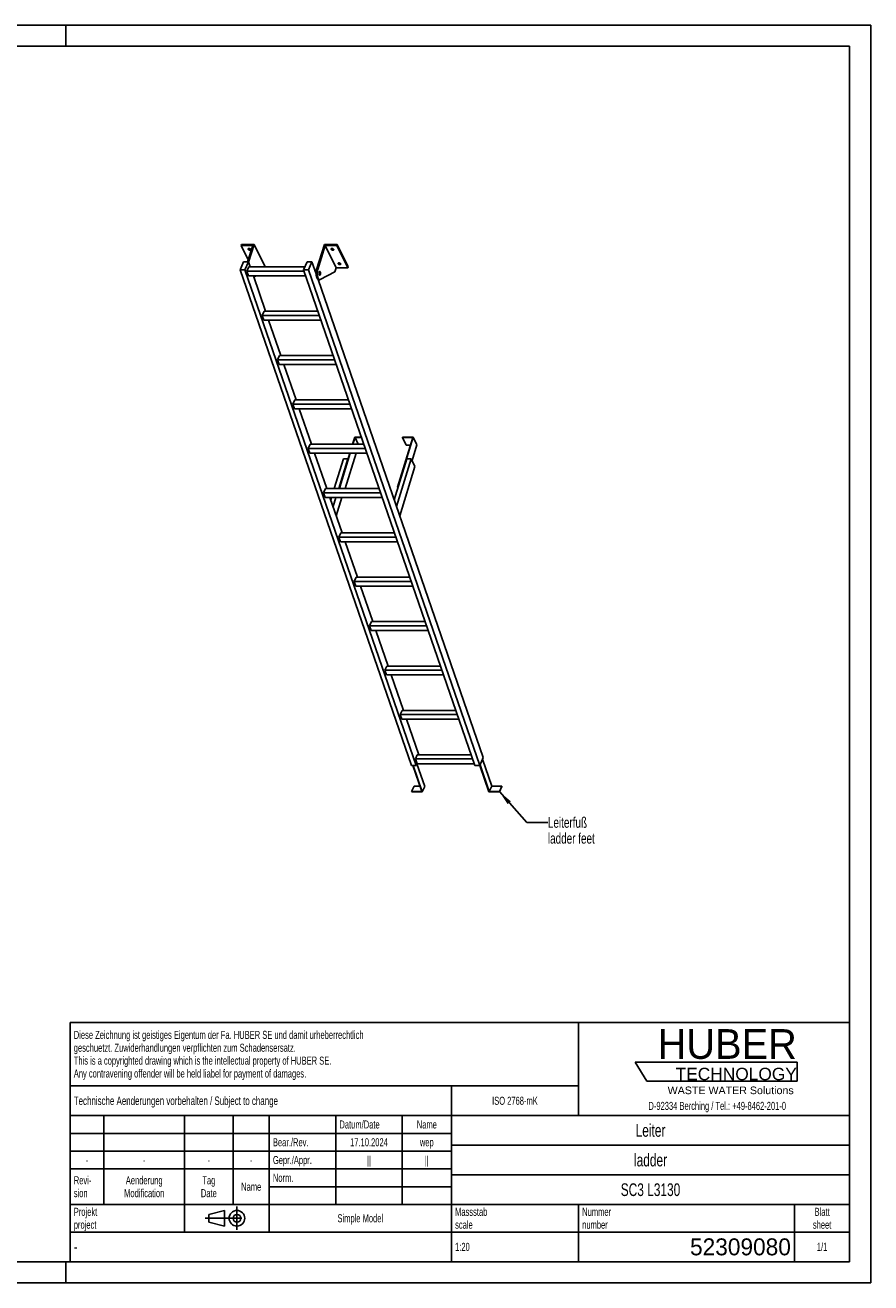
# Model space of a CAD drawing. Header units: millimetres. Extents: x 0 to 8400, y 0 to 5940.
# Tile 2 of 2: x 4408 to 8400, y 0 to 5940. Entities that reach past the tile are written whole.
import ezdxf

# ---------------------------------------------------------------- set-up
doc = ezdxf.new("R2010")
doc.units = ezdxf.units.MM
doc.header["$LTSCALE"] = 462
doc.linetypes.add('CENTER', pattern=[0.6, 0.375, -0.075, 0.075, -0.075])
doc.layers.get('0').update_dxf_attribs({"linetype": 'CONTINUOUS'})
for name, color, linetype in [('005_AXIS', 7, 'CONTINUOUS'), ('053_NOTES', 7, 'CONTINUOUS'), ('HUBER_Logo_BL1', 7, 'CONTINUOUS')]:
    doc.layers.add(name, color=color, linetype=linetype)
doc.styles.get("Standard").update_dxf_attribs({"font": 'txt', "width": 0.7})
doc.styles.add('TEXTSTYLE_2', font='txt')
doc.styles.add('TEXTSTYLE_3', font='arial.ttf')
doc.styles.add('TEXTSTYLE_5', font='txt', dxfattribs={"width": 0.8})
doc.styles.add('TEXTSTYLE_6', font='txt')
doc.dimstyles.get("Standard").update_dxf_attribs({"dimtxt": 50, "dimasz": 70, "dimexe": 2, "dimexo": 1, "dimtad": 1, "dimtxsty": 'Standard', "dimblk": '_FILLED', "dimblk1": '_FILLED', "dimblk2": '_FILLED', "dimcen": 0.09, "dimazin": 2, "dimtol": 1, "dimtp": 0.01, "dimtm": 0.01, "dimtfac": 1, "dimtofl": 0, "dimtmove": 0, "dimatfit": 3, "dimldrblk": '_FILLED', "dimfxl": 1, "dimtolj": 1, "dimarcsym": 0})

# ---------------------------------------------------------------- blocks, each defined once
blk = doc.blocks.new('HUBER_LOGO_BL1', base_point=(7675, 1007.5))
at = {"layer": 'HUBER_Logo_BL1', "color": 5, "linetype": 'Continuous'}
for p, q in [((8052.9, 1042), (7287.9, 1042)), ((7287.9, 1042), (7341.9, 952)), ((8052.9, 1042), (8052.9, 952)), ((7341.9, 952), (8052.9, 952))]:
    blk.add_line(p, q, dxfattribs=at)
at = {"layer": 'HUBER_Logo_BL1', "color": 2, "linetype": 'Continuous', "attachment_point": 3, "line_spacing_factor": 0.78}
for s, insert, char_height, width, style in [('HUBER\\P\\fArial;\\H58.5;TECHNOLOGY ', (8050.7, 1198.2), 140.4, 775.343, 'TEXTSTYLE_2'), ('WASTE WATER Solutions', (8036, 927.2), 36, 594.067, 'TEXTSTYLE_3')]:
    blk.add_mtext(s, dxfattribs=dict(at, insert=insert, char_height=char_height, width=width, style=style))
at = {"layer": 'HUBER_Logo_BL1', "color": 2, "linetype": 'Continuous', "insert": (7675, 854.8), "char_height": 38, "width": 1621.786, "attachment_point": 2, "line_spacing_factor": 0.96}
blk.add_mtext('D-92334 Berching / Tel.: +49-8462-201-0', dxfattribs=at)
blk = doc.blocks.new('PROJEKTIONSMETHODE_1_BL2', base_point=(5360, 305))
at = {"color": 2, "linetype": 'CENTER'}
for p, q in [((5407.7, 360), (5407.7, 250)), ((5257.3, 305), (5462.7, 305))]:
    blk.add_line(p, q, dxfattribs=at)
at = {"color": 2, "linetype": 'Continuous'}
for p, q in [((5275.7, 323.3), (5349, 341.7)), ((5275.7, 286.7), (5275.7, 323.3)), ((5349, 268.3), (5349, 341.7)), ((5275.7, 286.7), (5349, 268.3))]:
    blk.add_line(p, q, dxfattribs=at)
for radius in [36.7, 18.3]:
    blk.add_circle((5407.7, 305), radius, dxfattribs=at)
blk = doc.blocks.new('*T11')
at = {"color": 3, "linetype": 'Continuous'}
for p, q in [((0, 0), (3680, 0)), ((0, 0), (0, -1130)), ((2400, 0), (2400, -440)), ((3680, 0), (3680, -1130)), ((0, -300), (2400, -300)), ((1800, -300), (1800, -1130)), ((0, -440), (3680, -440)), ((160, -440), (160, -860)), ((540, -440), (540, -990)), ((770, -440), (770, -860)), ((940, -440), (940, -990)), ((1254, -440), (1254, -860)), ((1568, -440), (1568, -860)), ((0, -524), (1800, -524)), ((1800, -580), (3680, -580)), ((0, -608), (1800, -608)), ((0, -692), (1800, -692)), ((1800, -720), (3680, -720)), ((940, -776), (1800, -776)), ((0, -860), (3680, -860)), ((2400, -860), (2400, -1130)), ((3420, -860), (3420, -1130)), ((0, -990), (3680, -990)), ((0, -1130), (3680, -1130))]:
    blk.add_line(p, q, dxfattribs=at)
at = {"color": 2, "linetype": 'Continuous', "line_spacing_factor": 0.96}
for s, insert, char_height, width, attachment_point in [('Diese Zeichnung ist geistiges Eigentum der Fa. HUBER SE und damit urheberrechtlich \\Pgeschuetzt. Zuwiderhandlungen verpflichten zum Schadensersatz.\\PThis is a copyrighted drawing which is the intellectual property of HUBER SE.\\PAny contravening offender will be held liabel for payment of damages.', (17.5, -39.8), 38, 4429.714, 1), ('Technische Aenderungen vorbehalten / Subject to change', (17.5, -350), 40, 3049.524, 1), ('ISO 2768-mK', (2100, -351), 38, 665.905, 2), ('Datum/Date', (1271.5, -463), 38, 584.476, 1), ('Name', (1684, -463), 38, 253.333, 2), ('Leiter', (2740, -480), 60, 480, 2), ('Bear./Rev.', (957.5, -547), 38, 544.667, 1), ('17.10.2024', (1411, -547), 38, 546.476, 2), ('wep', (1684, -547), 38, 199.048, 2), ('-', (80, -631), 38, 68.762, 2), ('-', (350, -631), 38, 68.762, 2), ('-', (655, -631), 38, 68.762, 2), ('-', (855, -631), 38, 68.762, 2), ('Gepr./Appr.', (957.5, -631), 38, 598.952, 1), ('||', (1411, -631), 38, 101.333, 2), ('||', (1684, -631), 38, 101.333, 2), ('ladder', (2740, -620), 60, 502.857, 2), ('Revi-\\Psion', (17.5, -726.6), 38, 276.857, 1), ('Aenderung\\PModification', (350, -726.6), 38, 606.19, 2), ('Tag\\PDate', (655, -726.6), 38, 235.238, 2), ('Name', (855, -757), 38, 253.333, 2), ('Norm. ', (957.5, -715), 38, 351.048, 1), ('SC3 L3130', (2740, -760), 60, 808.571, 2), ('Projekt\\Pproject', (17.5, -875.6), 38, 367.333, 1), ('Massstab\\Pscale', (1817.5, -875.6), 38, 448.762, 1), ('Nummer\\Pnumber', (2417.5, -875.6), 38, 372.762, 1), ('Blatt\\Psheet', (3550, -875.6), 38, 275.048, 2), ('Simple Model', (1370, -906), 38, 656.857, 2), ('1:20', (1817.5, -1041), 38, 204.476, 1), ('1/1', (3550, -1041), 38, 159.238, 2)]:
    blk.add_mtext(s, dxfattribs=dict(at, insert=insert, char_height=char_height, width=width, attachment_point=attachment_point))
for s, insert, char_height, width, attachment_point, style in [('-', (17.5, -1035), 50, 36.667, 1, 'TEXTSTYLE_5'), ('52309080', (3402.5, -1020), 80, 1173.333, 3, 'TEXTSTYLE_6')]:
    blk.add_mtext(s, dxfattribs=dict(at, insert=insert, char_height=char_height, width=width, attachment_point=attachment_point, style=style))
blk = doc.blocks.new('_FILLED')
at = {"color": 0, "linetype": 'ByBlock'}
blk.add_solid([(0, 0), (-1, 0.143), (-1, -0.143)], dxfattribs=at)

msp = doc.modelspace()

# ---------------------------------------------------------------- linework, layer by layer
at = {"color": 7, "linetype": 'Continuous'}
for p, q in [((0, 5940), (8400, 5940)), ((8400, 0), (8400, 5940)), ((5481.99, 4900.078), (5427.647, 4900.078)), ((5481.99, 4900.078), (5458.064, 4822.656)), ((5462.936, 4820.538), (5488.968, 4904.778)), ((5783.998, 4786.496), (5820.55, 4904.778)), ((5824.624, 4900.078), (5789.525, 4786.496)), ((5876.482, 4794.405), (5824.624, 4900.078)), ((5878.967, 4900.078), (5824.624, 4900.078)), ((5422.571, 4784.838), (5439.178, 4822.656)), ((5439.178, 4822.656), (5462.205, 4822.656)), ((5462.205, 4822.656), (5445.598, 4784.838)), ((5470.466, 4798.735), (5462.205, 4822.656)), ((5721.916, 4784.838), (5738.523, 4822.656)), ((5738.523, 4822.656), (5761.55, 4822.656)), ((5761.55, 4822.656), (5744.942, 4784.838)), ((5781.528, 4764.804), (5761.55, 4822.656)), ((6231.279, 2443.004), (5422.571, 4784.838)), ((5445.598, 4784.838), (5422.571, 4784.838)), ((6254.306, 2443.004), (5445.598, 4784.838)), ((5454.698, 4778.831), (5463.439, 4798.735)), ((5723.99, 4778.831), (5454.698, 4778.831)), ((5462.45, 4756.385), (5454.698, 4778.831)), ((5462.45, 4756.385), (5731.741, 4756.385)), ((5728.019, 4798.735), (5463.439, 4798.735)), ((5542.81, 4589.242), (5485.09, 4756.385)), ((5498.517, 4756.385), (5487.128, 4750.485)), ((5540.826, 4799.105), (5540.711, 4798.735)), ((6530.624, 2443.004), (5721.916, 4784.838)), ((5744.942, 4784.838), (5721.916, 4784.838)), ((6553.651, 2443.004), (5744.942, 4784.838)), ((5870.281, 4774.339), (5800.986, 4738.44)), ((5876.482, 4794.405), (5870.281, 4774.339)), ((5876.482, 4794.405), (5930.824, 4794.405)), ((6570.258, 2480.823), (5790.577, 4738.6)), ((5793.15, 4737.848), (5798.676, 4737.848)), ((5527.043, 4569.338), (5535.784, 4589.242)), ((5789.461, 4589.242), (5535.784, 4589.242)), ((5796.335, 4569.338), (5527.043, 4569.338)), ((5534.794, 4546.892), (5527.043, 4569.338)), ((5534.794, 4546.892), (5804.086, 4546.892)), ((5615.155, 4379.749), (5557.435, 4546.892)), ((5599.387, 4359.845), (5608.128, 4379.749)), ((5607.139, 4337.399), (5599.387, 4359.845)), ((5868.679, 4359.845), (5599.387, 4359.845)), ((5607.139, 4337.399), (5876.43, 4337.399)), ((5861.806, 4379.749), (5608.128, 4379.749)), ((5687.499, 4170.256), (5629.779, 4337.399)), ((5680.473, 4170.256), (5671.732, 4150.352)), ((5934.15, 4170.256), (5680.473, 4170.256)), ((5679.483, 4127.906), (5671.732, 4150.352)), ((5941.024, 4150.352), (5671.732, 4150.352)), ((5679.483, 4127.906), (5948.775, 4127.906)), ((5759.844, 3960.763), (5702.124, 4127.906)), ((5963.8, 3993.482), (5953.689, 3960.763)), ((5955.531, 3960.763), (5965.158, 3991.915)), ((5995.196, 3993.482), (5963.8, 3993.482)), ((5965.158, 3991.915), (5995.737, 3991.915)), ((5965.158, 3991.915), (5980.445, 3960.763)), ((6237.792, 3991.915), (6165.656, 3758.484)), ((6167.498, 3758.484), (6240.118, 3993.482)), ((6189.46, 3993.482), (6188.976, 3991.915)), ((6188.976, 3991.915), (6206.363, 3956.483)), ((6188.976, 3991.915), (6237.792, 3991.915)), ((6240.118, 3993.482), (6189.46, 3993.482)), ((6240.118, 3993.482), (6257.505, 3958.05)), ((5752.817, 3960.763), (5744.076, 3940.858)), ((6013.368, 3940.858), (5744.076, 3940.858)), ((5751.828, 3918.413), (5744.076, 3940.858)), ((6006.495, 3960.763), (5752.817, 3960.763)), ((6206.363, 3956.483), (6226.843, 3956.483)), ((6234.578, 3883.858), (6257.505, 3958.05)), ((5751.828, 3918.413), (6021.119, 3918.413)), ((5832.188, 3751.27), (5774.468, 3918.413)), ((5940.602, 3918.413), (5891.18, 3758.484)), ((5893.022, 3758.484), (5942.444, 3918.413)), ((5919.129, 3751.27), (5970.781, 3918.413)), ((6209.571, 3891.649), (6149.823, 3698.306)), ((6230.755, 3891.649), (6161.003, 3665.932)), ((6230.755, 3891.649), (6209.571, 3891.649)), ((6248.142, 3856.217), (6230.755, 3891.649)), ((6175.957, 3622.627), (6248.142, 3856.217)), ((5825.162, 3751.27), (5816.421, 3731.365)), ((6078.839, 3751.27), (5825.162, 3751.27)), ((5891.18, 3758.484), (5894.72, 3751.27)), ((5891.18, 3758.484), (5893.022, 3758.484)), ((5893.022, 3758.484), (5896.562, 3751.27)), ((6165.656, 3758.484), (6167.352, 3755.028)), ((6165.656, 3758.484), (6167.498, 3758.484)), ((6167.498, 3758.484), (6168.063, 3757.332)), ((5824.172, 3708.92), (5816.421, 3731.365)), ((6085.713, 3731.365), (5816.421, 3731.365)), ((5824.172, 3708.92), (6093.464, 3708.92)), ((5904.533, 3541.777), (5846.813, 3708.92)), ((5897.506, 3541.777), (5888.765, 3521.872)), ((6158.057, 3521.872), (5888.765, 3521.872)), ((5896.517, 3499.427), (5888.765, 3521.872)), ((6151.184, 3541.777), (5897.506, 3541.777)), ((5896.517, 3499.427), (6165.808, 3499.427)), ((5976.877, 3332.284), (5919.157, 3499.427)), ((5969.851, 3332.284), (5961.11, 3312.379)), ((6223.528, 3332.284), (5969.851, 3332.284)), ((6230.402, 3312.379), (5961.11, 3312.379)), ((5968.861, 3289.934), (5961.11, 3312.379)), ((5968.861, 3289.934), (6238.153, 3289.934)), ((6049.222, 3122.791), (5991.502, 3289.934)), ((6042.195, 3122.791), (6033.454, 3102.886)), ((6302.746, 3102.886), (6033.454, 3102.886)), ((6041.206, 3080.44), (6033.454, 3102.886)), ((6295.873, 3122.791), (6042.195, 3122.791)), ((6041.206, 3080.44), (6310.497, 3080.44)), ((6121.566, 2913.298), (6063.846, 3080.44)), ((6114.54, 2913.298), (6105.799, 2893.393)), ((6368.217, 2913.298), (6114.54, 2913.298)), ((6375.091, 2893.393), (6105.799, 2893.393)), ((6113.55, 2870.947), (6105.799, 2893.393)), ((6113.55, 2870.947), (6382.842, 2870.947)), ((6193.911, 2703.804), (6136.191, 2870.947)), ((6186.884, 2703.804), (6178.143, 2683.9)), ((6185.895, 2661.454), (6178.143, 2683.9)), ((6447.435, 2683.9), (6178.143, 2683.9)), ((6440.562, 2703.804), (6186.884, 2703.804)), ((6185.895, 2661.454), (6455.186, 2661.454)), ((6266.255, 2494.311), (6208.535, 2661.454)), ((6254.306, 2443.004), (6231.279, 2443.004)), ((6237.545, 2443.004), (6280.038, 2319.955)), ((6282.397, 2318.459), (6239.388, 2443.004)), ((6259.229, 2494.311), (6250.488, 2474.407)), ((6519.78, 2474.407), (6250.488, 2474.407)), ((6258.239, 2451.961), (6250.488, 2474.407)), ((6258.239, 2451.961), (6254.306, 2443.004)), ((6294.051, 2344.998), (6257.609, 2450.526)), ((6258.239, 2451.961), (6527.531, 2451.961)), ((6512.906, 2494.311), (6259.229, 2494.311)), ((6553.651, 2443.004), (6530.624, 2443.004)), ((6570.258, 2480.823), (6553.651, 2443.004)), ((6554.065, 2443.947), (6597.4, 2318.459)), ((6598.725, 2319.955), (6555.096, 2446.295)), ((6610.38, 2346.495), (6566.75, 2472.835)), ((6243.797, 2346.495), (6232.143, 2319.955)), ((6232.143, 2319.955), (6232.66, 2318.459)), ((6280.038, 2319.955), (6232.143, 2319.955)), ((6232.66, 2318.459), (6282.397, 2318.459)), ((6270.873, 2346.495), (6243.797, 2346.495)), ((6294.051, 2344.998), (6282.397, 2318.459)), ((6597.4, 2318.459), (6647.137, 2318.459)), ((6610.38, 2346.495), (6598.725, 2319.955)), ((6646.62, 2319.955), (6598.725, 2319.955)), ((6658.275, 2346.495), (6610.38, 2346.495)), ((6658.275, 2346.495), (6646.62, 2319.955)), ((6647.137, 2318.459), (6646.62, 2319.955)), ((6658.791, 2344.998), (6647.137, 2318.459)), ((6658.791, 2344.998), (6658.275, 2346.495)), ((0, 0), (8400, 0))]:
    msp.add_line(p, q, dxfattribs=at)
at = {"color": 3, "linetype": 'Continuous'}
for p, q in [((8400, 5940), (0, 5940)), ((4600, 5940), (4600, 5840)), ((8400, 5940), (8400, 0)), ((4600, 0), (4600, 100)), ((8400, 0), (0, 0))]:
    msp.add_line(p, q, dxfattribs=at)
at = {"color": 5, "linetype": 'Continuous'}
for p, q in [((8300, 5840), (100, 5840)), ((8300, 100), (8300, 5840)), ((100, 100), (8300, 100))]:
    msp.add_line(p, q, dxfattribs=at)
at = {"color": 9, "linetype": 'Continuous'}
msp.add_line((5783.998, 4786.496), (5789.525, 4786.496), dxfattribs=at)
at = {"color": 7, "linetype": 'Continuous'}
for points, knots in [([(5783.998, 4786.496), (5783.269, 4784.135), (5782.154, 4779.046), (5781.387, 4771.087), (5781.479, 4762.879), (5782.423, 4755.051), (5783.91, 4749.079), (5785.523, 4744.995), (5786.826, 4742.507), (5788.255, 4740.501), (5789.792, 4739.01), (5791.429, 4738.07), (5792.597, 4737.848), (5793.15, 4737.848)], [0, 0, 0, 0, 0.13939916, 0.29280569, 0.45031518, 0.6015399, 0.73684016, 0.79611185, 0.84888332, 0.89492093, 0.93453062, 0.96882596, 1, 1, 1, 1]), ([(5789.525, 4786.496), (5788.795, 4784.135), (5787.68, 4779.046), (5786.914, 4771.087), (5787.005, 4762.879), (5787.949, 4755.051), (5789.436, 4749.079), (5791.049, 4744.995), (5792.353, 4742.507), (5793.781, 4740.501), (5795.319, 4739.01), (5796.955, 4738.07), (5798.123, 4737.848), (5798.676, 4737.848)], [0, 0, 0, 0, 0.13939916, 0.29280569, 0.45031518, 0.6015399, 0.73684016, 0.79611185, 0.84888332, 0.89492093, 0.93453062, 0.96882596, 1, 1, 1, 1]), ([(5798.676, 4737.848), (5798.87, 4737.848), (5799.67, 4737.898), (5800.449, 4738.162), (5800.986, 4738.44)], [0, 0, 0, 0, 0.24280272, 1, 1, 1, 1])]:
    msp.add_open_spline(points, degree=3, knots=knots, dxfattribs=at)
at = {"layer": '005_AXIS', "color": 7, "linetype": 'Continuous'}
for p, q in [((5429.1, 4904.778), (5427.647, 4900.078)), ((5427.647, 4900.078), (5460.992, 4832.129)), ((5488.968, 4904.778), (5429.1, 4904.778)), ((5540.826, 4799.105), (5488.968, 4904.778)), ((5880.419, 4904.778), (5820.55, 4904.778)), ((5880.419, 4904.778), (5878.967, 4900.078)), ((5930.824, 4794.405), (5878.967, 4900.078)), ((5932.277, 4799.105), (5880.419, 4904.778)), ((5781.844, 4775.348), (5777.887, 4775.348)), ((5798.676, 4775.348), (5796.571, 4775.348)), ((5798.676, 4760.348), (5796.574, 4760.348)), ((5932.277, 4799.105), (5930.824, 4794.405)), ((5910.226, 3891.649), (5866.845, 3751.27)), ((5931.41, 3891.649), (5888.03, 3751.27)), ((5910.226, 3891.649), (5931.41, 3891.649)), ((5931.975, 3890.497), (5931.41, 3891.649)), ((5853.758, 3708.92), (5850.478, 3698.306)), ((5874.942, 3708.92), (5861.658, 3665.932)), ((5876.613, 3622.627), (5903.279, 3708.92))]:
    msp.add_line(p, q, dxfattribs=at)
for points, knots in [([(5460.746, 4881.43), (5460.594, 4881.74), (5460.381, 4882.375), (5460.431, 4883.052), (5460.523, 4883.349)], [0, 0, 0, 0, 0.52598929, 1, 1, 1, 1]), ([(5460.523, 4883.349), (5460.647, 4883.75), (5461.203, 4884.543), (5462.58, 4885.242), (5464.336, 4885.534), (5466.326, 4885.407), (5468.355, 4884.88), (5470.221, 4884.003), (5471.736, 4882.868), (5472.48, 4881.918), (5472.72, 4881.43)], [0, 0, 0, 0, 0.08792801, 0.1915084, 0.31584215, 0.45699794, 0.60613596, 0.75253436, 0.88609215, 1, 1, 1, 1]), ([(5472.943, 4879.511), (5472.819, 4879.11), (5472.263, 4878.318), (5470.886, 4877.618), (5469.13, 4877.327), (5467.14, 4877.453), (5465.111, 4877.98), (5463.245, 4878.857), (5461.73, 4879.992), (5460.985, 4880.942), (5460.746, 4881.43)], [0, 0, 0, 0, 0.08792801, 0.1915084, 0.31584215, 0.45699794, 0.60613596, 0.75253436, 0.88609215, 1, 1, 1, 1]), ([(5472.115, 4882.339), (5471.349, 4882.122), (5469.625, 4881.995), (5467.056, 4882.475), (5464.664, 4883.528), (5463.312, 4884.605), (5462.802, 4885.216)], [0, 0, 0, 0, 0.23498903, 0.49999164, 0.7649988, 1, 1, 1, 1]), ([(5472.72, 4881.43), (5472.872, 4881.12), (5473.085, 4880.485), (5473.035, 4879.808), (5472.943, 4879.511)], [0, 0, 0, 0, 0.52598929, 1, 1, 1, 1]), ([(5852.197, 4881.43), (5852.045, 4881.74), (5851.832, 4882.375), (5851.882, 4883.052), (5851.974, 4883.349)], [0, 0, 0, 0, 0.52598929, 1, 1, 1, 1]), ([(5851.974, 4883.349), (5852.097, 4883.75), (5852.654, 4884.543), (5854.031, 4885.242), (5855.787, 4885.534), (5857.777, 4885.407), (5859.805, 4884.88), (5861.672, 4884.003), (5863.187, 4882.868), (5863.931, 4881.918), (5864.171, 4881.43)], [0, 0, 0, 0, 0.08792801, 0.1915084, 0.31584215, 0.45699794, 0.60613596, 0.75253436, 0.88609215, 1, 1, 1, 1]), ([(5864.394, 4879.511), (5864.27, 4879.11), (5863.713, 4878.318), (5862.337, 4877.618), (5860.58, 4877.327), (5858.591, 4877.453), (5856.562, 4877.98), (5854.696, 4878.857), (5853.181, 4879.992), (5852.436, 4880.942), (5852.197, 4881.43)], [0, 0, 0, 0, 0.08792801, 0.1915084, 0.31584215, 0.45699794, 0.60613596, 0.75253436, 0.88609215, 1, 1, 1, 1]), ([(5863.566, 4882.339), (5862.8, 4882.122), (5861.076, 4881.995), (5858.507, 4882.475), (5856.115, 4883.528), (5854.763, 4884.605), (5854.253, 4885.216)], [0, 0, 0, 0, 0.23498903, 0.49999164, 0.7649988, 1, 1, 1, 1]), ([(5864.171, 4881.43), (5864.323, 4881.12), (5864.536, 4880.485), (5864.486, 4879.808), (5864.394, 4879.511)], [0, 0, 0, 0, 0.52598929, 1, 1, 1, 1]), ([(5885.751, 4813.053), (5885.599, 4813.363), (5885.387, 4813.998), (5885.436, 4814.675), (5885.528, 4814.972)], [0, 0, 0, 0, 0.52598929, 1, 1, 1, 1]), ([(5885.528, 4814.972), (5885.652, 4815.373), (5886.209, 4816.165), (5887.585, 4816.865), (5889.342, 4817.157), (5891.331, 4817.03), (5893.36, 4816.503), (5895.226, 4815.626), (5896.741, 4814.491), (5897.486, 4813.541), (5897.725, 4813.053)], [0, 0, 0, 0, 0.08792801, 0.1915084, 0.31584215, 0.45699794, 0.60613596, 0.75253436, 0.88609215, 1, 1, 1, 1]), ([(5897.949, 4811.134), (5897.825, 4810.733), (5897.268, 4809.941), (5895.891, 4809.241), (5894.135, 4808.949), (5892.145, 4809.076), (5890.117, 4809.603), (5888.251, 4810.48), (5886.735, 4811.615), (5885.991, 4812.565), (5885.751, 4813.053)], [0, 0, 0, 0, 0.08792801, 0.1915084, 0.31584215, 0.45699794, 0.60613596, 0.75253436, 0.88609215, 1, 1, 1, 1]), ([(5897.121, 4813.962), (5896.354, 4813.745), (5894.63, 4813.618), (5892.062, 4814.098), (5889.67, 4815.15), (5888.318, 4816.228), (5887.807, 4816.839)], [0, 0, 0, 0, 0.23498903, 0.49999164, 0.7649988, 1, 1, 1, 1]), ([(5897.725, 4813.053), (5897.877, 4812.743), (5898.09, 4812.108), (5898.04, 4811.431), (5897.949, 4811.134)], [0, 0, 0, 0, 0.52598929, 1, 1, 1, 1]), ([(5798.676, 4777.098), (5798.488, 4777.098), (5798.086, 4777.013), (5797.533, 4776.658), (5797.02, 4776.103), (5796.349, 4775.039), (5795.695, 4773.281), (5795.207, 4770.82), (5795.02, 4768.087), (5795.153, 4765.333), (5795.591, 4762.809), (5796.111, 4761.267), (5796.437, 4760.602)], [0, 0, 0, 0, 0.03139335, 0.06653601, 0.10789212, 0.15653911, 0.27536242, 0.41788483, 0.57383791, 0.73088448, 0.87653102, 1, 1, 1, 1]), ([(5798.676, 4775.348), (5798.523, 4775.348), (5798.197, 4775.279), (5797.749, 4774.991), (5797.333, 4774.541), (5796.789, 4773.679), (5796.259, 4772.253), (5795.863, 4770.258), (5795.712, 4768.042), (5795.819, 4765.809), (5796.175, 4763.762), (5796.596, 4762.512), (5796.861, 4761.973)], [0, 0, 0, 0, 0.03139335, 0.06653605, 0.10789216, 0.1565391, 0.27536243, 0.41788486, 0.57383792, 0.73088446, 0.87653101, 1, 1, 1, 1]), ([(5796.437, 4760.602), (5796.583, 4760.304), (5796.886, 4759.771), (5797.433, 4759.12), (5798.029, 4758.701), (5798.471, 4758.598), (5798.676, 4758.598)], [0, 0, 0, 0, 0.31594817, 0.58208431, 0.8045575, 1, 1, 1, 1]), ([(5796.861, 4761.973), (5796.979, 4761.732), (5797.225, 4761.299), (5797.668, 4760.771), (5798.152, 4760.431), (5798.51, 4760.348), (5798.676, 4760.348)], [0, 0, 0, 0, 0.31594886, 0.58208429, 0.80455743, 1, 1, 1, 1]), ([(5800.915, 4775.094), (5800.769, 4775.391), (5800.466, 4775.924), (5799.919, 4776.575), (5799.323, 4776.995), (5798.881, 4777.098), (5798.676, 4777.098)], [0, 0, 0, 0, 0.31594817, 0.58208431, 0.8045575, 1, 1, 1, 1]), ([(5800.492, 4773.723), (5800.373, 4773.964), (5800.127, 4774.396), (5799.684, 4774.924), (5799.2, 4775.264), (5798.842, 4775.348), (5798.676, 4775.348)], [0, 0, 0, 0, 0.31594886, 0.58208429, 0.80455743, 1, 1, 1, 1]), ([(5798.676, 4758.598), (5798.864, 4758.598), (5799.266, 4758.683), (5799.819, 4759.037), (5800.333, 4759.593), (5801.003, 4760.656), (5801.657, 4762.414), (5802.145, 4764.875), (5802.332, 4767.608), (5802.199, 4770.363), (5801.761, 4772.887), (5801.241, 4774.429), (5800.915, 4775.094)], [0, 0, 0, 0, 0.03139335, 0.06653601, 0.10789212, 0.15653911, 0.27536242, 0.41788483, 0.57383791, 0.73088448, 0.87653102, 1, 1, 1, 1]), ([(5798.676, 4760.348), (5798.829, 4760.348), (5799.155, 4760.417), (5799.603, 4760.704), (5800.019, 4761.154), (5800.563, 4762.017), (5801.093, 4763.442), (5801.489, 4765.438), (5801.64, 4767.654), (5801.533, 4769.887), (5801.177, 4771.933), (5800.756, 4773.184), (5800.492, 4773.723)], [0, 0, 0, 0, 0.03139335, 0.06653605, 0.10789216, 0.1565391, 0.27536243, 0.41788486, 0.57383792, 0.73088446, 0.87653101, 1, 1, 1, 1])]:
    msp.add_open_spline(points, degree=3, knots=knots, dxfattribs=at)

# ---------------------------------------------------------------- block references
msp.add_blockref('*T11', (4620, 1230))
at = {"color": 2, "linetype": 'Continuous'}
msp.add_blockref('PROJEKTIONSMETHODE_1_BL2', (5360, 305), dxfattribs=at)
at = {"layer": 'HUBER_Logo_BL1'}
msp.add_blockref('HUBER_LOGO_BL1', (7674.994, 1007.484), dxfattribs=at)

# ---------------------------------------------------------------- texts
at = {"layer": '053_NOTES', "color": 2, "linetype": 'Continuous', "insert": (6875.717, 2199.4), "char_height": 50, "width": 566.07143, "attachment_point": 1, "line_spacing_factor": 0.9}
msp.add_mtext('Leiterfuß\\Pladder feet', dxfattribs=at)

# ---------------------------------------------------------------- leaders
at = {"layer": '053_NOTES', "color": 2, "linetype": 'Continuous', "annotation_type": 0, "has_hookline": 1, "hookline_direction": 1, "text_width": 356.502}
msp.add_leader([(6646.62, 2319.955), (6775.717, 2174.4), (6875.717, 2174.4)], dimstyle='Standard', override={"dimtad": 0}, dxfattribs=at)

doc.saveas('drawing.dxf')
